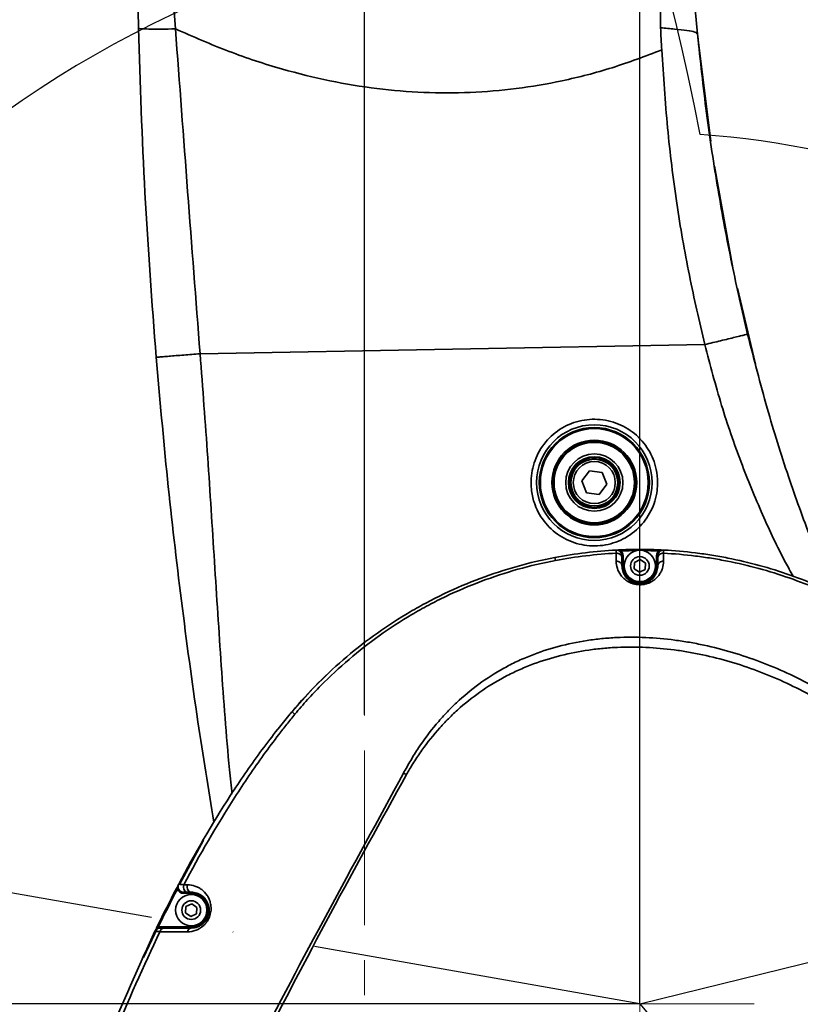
# Model space of a CAD drawing. Header units: millimetres. Extents: x -7686 to -856, y -458 to 6140.
# Tile 38 of 102: x -5955 to -5814, y 3598 to 3777. Entities that reach past the tile are written whole.
import ezdxf

# ---------------------------------------------------------------- set-up
doc = ezdxf.new("R2010")
doc.units = ezdxf.units.MM
doc.header["$LTSCALE"] = 5
doc.header["$PDSIZE"] = -1
doc.linetypes.add('ACAD_ISO10W100', pattern=[18, 12, -3, 0, -3])
doc.linetypes.add('CENTER', pattern=[10.16, 6.35, -1.27, 1.27, -1.27])
doc.dimstyles.new('本体 安装', dxfattribs={"dimtxt": 24, "dimasz": 12, "dimexe": 7, "dimexo": 0.625, "dimtad": 1, "dimtoh": 1, "dimtxsty": 'Standard', "dimcen": 2.5, "dimclrd": 1, "dimclre": 1, "dimclrt": 4, "dimadec": 0, "dimazin": 0, "dimtfac": 1, "dimtmove": 0, "dimatfit": 3, "dimfxl": 1, "dimarcsym": 0})

# ---------------------------------------------------------------- blocks, each defined once
blk = doc.blocks.new('*D70')
at = {"color": 1, "linetype": 'ByBlock', "lineweight": -2, "transparency": 16777216}
for p, q in [((-5843.33, 4028.26), (-6087.16, 4028.26)), ((-6080.16, 3610.26), (-6080.16, 4016.26)), ((-5843.33, 3598.26), (-6087.16, 3598.26))]:
    blk.add_line(p, q, dxfattribs=at)
at = {"color": 1, "linetype": 'ByBlock', "transparency": 16777216}
for points in [[(-6082.16, 4016.26), (-6078.16, 4016.26), (-6080.16, 4028.26)], [(-6082.16, 3610.26), (-6078.16, 3610.26), (-6080.16, 3598.26)]]:
    blk.add_solid(points, dxfattribs=at)
at = {"layer": 'Defpoints', "color": 0, "linetype": 'ByBlock', "transparency": 16777216}
for p in [(-6080.16, 4028.26), (-5842.71, 4028.26), (-5842.71, 3598.26)]:
    blk.add_point(p, dxfattribs=at)
at = {"color": 4, "linetype": 'ByBlock', "transparency": 16777216, "insert": (-6092.79, 3813.26), "char_height": 24, "attachment_point": 5, "rotation": 90}
blk.add_mtext('430', dxfattribs=at)
blk = doc.blocks.new('*D77')
at = {"color": 1, "linetype": 'ByBlock', "lineweight": -2, "transparency": 16777216}
for p, q in [((-5892.71, 3650.76), (-5892.71, 4163.39)), ((-5842.71, 3650.76), (-5842.71, 4163.39)), ((-5880.71, 4156.39), (-5854.71, 4156.39))]:
    blk.add_line(p, q, dxfattribs=at)
at = {"color": 1, "linetype": 'ByBlock', "transparency": 16777216}
for points in [[(-5880.71, 4158.39), (-5880.71, 4154.39), (-5892.71, 4156.39)], [(-5854.71, 4158.39), (-5854.71, 4154.39), (-5842.71, 4156.39)]]:
    blk.add_solid(points, dxfattribs=at)
at = {"layer": 'Defpoints', "color": 0, "linetype": 'ByBlock', "transparency": 16777216}
for p in [(-5842.71, 4156.39), (-5892.71, 3650.14), (-5842.71, 3650.14)]:
    blk.add_point(p, dxfattribs=at)
at = {"color": 4, "linetype": 'ByBlock', "transparency": 16777216, "insert": (-5867.71, 4169.01), "char_height": 24, "attachment_point": 5}
blk.add_mtext('50', dxfattribs=at)
blk = doc.blocks.new('*D78')
at = {"color": 1, "linetype": 'ByBlock', "lineweight": -2, "transparency": 16777216}
for p, q in [((-5843.33, 3598.26), (-6087.36, 3598.26)), ((-6080.36, 3586.26), (-6080.36, 3220.26)), ((-5831.34, 3208.26), (-6087.36, 3208.26))]:
    blk.add_line(p, q, dxfattribs=at)
at = {"color": 1, "linetype": 'ByBlock', "transparency": 16777216}
for points in [[(-6082.36, 3586.26), (-6078.36, 3586.26), (-6080.36, 3598.26)], [(-6082.36, 3220.26), (-6078.36, 3220.26), (-6080.36, 3208.26)]]:
    blk.add_solid(points, dxfattribs=at)
at = {"layer": 'Defpoints', "color": 0, "linetype": 'ByBlock', "transparency": 16777216}
for p in [(-5842.71, 3598.26), (-6080.36, 3208.26), (-5830.71, 3208.26)]:
    blk.add_point(p, dxfattribs=at)
at = {"color": 4, "linetype": 'ByBlock', "transparency": 16777216, "insert": (-6092.99, 3427.58), "char_height": 24, "attachment_point": 5, "rotation": 90}
blk.add_mtext('390', dxfattribs=at)
blk = doc.blocks.new('*D82')
at = {"color": 1, "linetype": 'ByBlock', "lineweight": -2, "transparency": 16777216}
blk.add_arc((-5842.71, 3598.26), 196.77, 313.4946, 86.5054, dxfattribs=at)
at = {"color": 1, "linetype": 'ByBlock', "transparency": 16777216}
for points in [[(-5830.78, 3792.67), (-5830.65, 3796.67), (-5842.71, 3795.03)], [(-5705.94, 3454.02), (-5708.6, 3457), (-5716.23, 3447.52)]]:
    blk.add_solid(points, dxfattribs=at)
at = {"layer": 'Defpoints', "color": 0, "linetype": 'ByBlock', "transparency": 16777216}
for p in [(-5842.71, 4028.26), (-5842.71, 3598.26), (-5842.71, 3598.26), (-5646.27, 3586.82), (-5566.31, 3268.86)]:
    blk.add_point(p, dxfattribs=at)
at = {"color": 4, "linetype": 'ByBlock', "transparency": 16777216, "insert": (-5655.42, 3691.91), "char_height": 24, "attachment_point": 5, "rotation": 296.5657}
blk.add_mtext('140°', dxfattribs=at)
blk = doc.blocks.new('*D83')
at = {"color": 1, "linetype": 'ByBlock', "lineweight": -2, "transparency": 16777216}
blk.add_arc((-5842.71, 3598.26), 198.73, 93.4603, 166.5397, dxfattribs=at)
at = {"color": 1, "linetype": 'ByBlock', "transparency": 16777216}
for points in [[(-5854.76, 3798.62), (-5854.64, 3794.62), (-5842.71, 3796.98)], [(-6034.02, 3644.11), (-6037.93, 3644.92), (-6038.42, 3632.77)]]:
    blk.add_solid(points, dxfattribs=at)
at = {"layer": 'Defpoints', "color": 0, "linetype": 'ByBlock', "transparency": 16777216}
for p in [(-5842.71, 4028.26), (-5931.9, 3775.85), (-6266.18, 3672.93), (-5842.71, 3598.26), (-5842.71, 3598.26)]:
    blk.add_point(p, dxfattribs=at)
at = {"color": 4, "linetype": 'ByBlock', "transparency": 16777216, "insert": (-5978.56, 3760.16), "char_height": 24, "attachment_point": 5, "rotation": 40}
blk.add_mtext('80°', dxfattribs=at)
blk = doc.blocks.new('*D84')
at = {"color": 1, "linetype": 'ByBlock', "lineweight": -2, "transparency": 16777216}
blk.add_arc((-5808.18, 4073.26), 236.57, 287.9067, 357.0933, dxfattribs=at)
at = {"color": 1, "linetype": 'ByBlock', "transparency": 16777216}
for points in [[(-5573.92, 4061.31), (-5569.92, 4061.21), (-5571.61, 4073.26)], [(-5734.88, 3846.23), (-5736.01, 3850.07), (-5746.95, 3844.75)]]:
    blk.add_solid(points, dxfattribs=at)
at = {"layer": 'Defpoints', "color": 0, "linetype": 'ByBlock', "transparency": 16777216}
for p in [(-5842.71, 4073.26), (-5402.71, 4073.26), (-5799.24, 4039.9), (-5656.12, 3892.04), (-5685.36, 3614.9)]:
    blk.add_point(p, dxfattribs=at)
at = {"color": 4, "linetype": 'ByBlock', "transparency": 16777216, "insert": (-5630.52, 3936.93), "char_height": 24, "attachment_point": 5, "rotation": 52.5}
blk.add_mtext('75°', dxfattribs=at)
blk = doc.blocks.new('*D89')
at = {"color": 1, "linetype": 'ByBlock', "lineweight": -2, "transparency": 16777216}
for p, q in [((-4937.38, 3821.28), (-4984.08, 3809.78)), ((-4812.76, 3821.28), (-4937.38, 3821.28)), ((-5842.71, 3598.26), (-4995.74, 3806.91))]:
    blk.add_line(p, q, dxfattribs=at)
at = {"color": 1, "linetype": 'ByBlock', "transparency": 16777216}
blk.add_solid([(-4984.56, 3811.72), (-4983.61, 3807.84), (-4995.74, 3806.91)], dxfattribs=at)
at = {"layer": 'Defpoints', "color": 0, "linetype": 'ByBlock', "transparency": 16777216}
for p in [(-4995.74, 3806.91), (-5842.71, 3598.26)]:
    blk.add_point(p, dxfattribs=at)
at = {"color": 4, "linetype": 'ByBlock', "transparency": 16777216, "insert": (-4874.76, 3835.91), "char_height": 24, "attachment_point": 5}
blk.add_mtext('R872,3', dxfattribs=at)

msp = doc.modelspace()

# ---------------------------------------------------------------- linework, layer by layer
at = {"color": 2, "linetype": 'ACAD_ISO10W100'}
for q in [(-5842.71, 4028.258), (-6266.177, 3672.927), (-5566.311, 3268.859)]:
    msp.add_line((-5842.71, 3598.258), q, dxfattribs=at)
at = {"linetype": 'Continuous', "lineweight": 35}
for p, q in [((-5933.805, 3775.409), (-5933.882, 3778.633)), ((-5927.317, 3778.437), (-5927.083, 3775.285)), ((-5832.182, 3773.713), (-5829.829, 3754.914)), ((-5829.979, 3755.914), (-5831.775, 3770.274)), ((-5829.141, 3750.348), (-5825.827, 3731.896)), ((-5825.978, 3732.572), (-5829.004, 3749.437)), ((-5821.691, 3714.408), (-5825, 3728.2)), ((-5823.246, 3720.357), (-5822.639, 3717.985)), ((-5830.906, 3717.96), (-5922.614, 3716.308)), ((-5851.871, 3695.031), (-5853.279, 3693.2)), ((-5849.582, 3694.727), (-5851.871, 3695.031)), ((-5848.7, 3692.593), (-5849.582, 3694.727)), ((-5853.279, 3693.2), (-5852.397, 3691.066)), ((-5850.108, 3690.762), (-5848.7, 3692.593)), ((-5852.397, 3691.066), (-5850.108, 3690.762)), ((-5847.315, 3680.629), (-5847.012, 3680.646)), ((-5846.112, 3680.688), (-5846.103, 3680.488)), ((-5839.307, 3680.688), (-5839.316, 3680.488)), ((-5839.307, 3680.688), (-5839.062, 3680.677)), ((-5838.407, 3680.646), (-5837.557, 3680.597)), ((-5845.76, 3679.647), (-5845.96, 3679.647)), ((-5845.76, 3677.758), (-5845.76, 3679.647)), ((-5843.748, 3677.252), (-5843.667, 3678.404)), ((-5843.667, 3678.404), (-5842.629, 3678.91)), ((-5842.629, 3678.91), (-5841.671, 3678.264)), ((-5841.671, 3678.264), (-5841.753, 3677.112)), ((-5839.66, 3679.647), (-5839.46, 3679.647)), ((-5839.66, 3679.647), (-5839.66, 3677.758)), ((-5845.76, 3677.758), (-5845.96, 3677.758)), ((-5842.791, 3676.606), (-5843.748, 3677.252)), ((-5841.753, 3677.112), (-5842.791, 3676.606)), ((-5839.66, 3677.758), (-5839.46, 3677.758)), ((-5926.349, 3619.9), (-5921.98, 3627.98)), ((-5926.902, 3619.172), (-5926.725, 3619.08)), ((-5926.778, 3619.107), (-5926.589, 3619.457)), ((-5925.604, 3618.308), (-5925.604, 3618.508)), ((-5925.604, 3618.308), (-5924.21, 3618.308)), ((-5924.21, 3618.308), (-5924.21, 3618.508)), ((-5925.248, 3614.752), (-5925.167, 3615.904)), ((-5925.167, 3615.904), (-5924.129, 3616.41)), ((-5924.129, 3616.41), (-5923.171, 3615.764)), ((-5923.171, 3615.764), (-5923.253, 3614.612)), ((-5924.291, 3614.106), (-5925.248, 3614.752)), ((-5923.253, 3614.612), (-5924.291, 3614.106)), ((-5932.9, 3606.673), (-5930.361, 3612.017)), ((-5930.394, 3612.252), (-5930.214, 3612.164)), ((-5929.892, 3612.208), (-5929.892, 3612.008)), ((-5924.21, 3612.208), (-5929.892, 3612.208)), ((-5924.21, 3612.208), (-5924.21, 3612.008))]:
    msp.add_line(p, q, dxfattribs=at)
at = {"color": 2, "linetype": 'ACAD_ISO10W100', "lineweight": 20}
for p, q in [((-5842.71, 3547.844), (-5842.71, 3712.137)), ((-5881.952, 3598.258), (-5745.682, 3598.258))]:
    msp.add_line(p, q, dxfattribs=at)
at = {"color": 2, "linetype": 'CENTER', "lineweight": 20}
msp.add_line((-5892.71, 3510.925), (-5892.71, 3697.003), dxfattribs=at)
at = {"linetype": 'Continuous', "lineweight": 35, "flags": 128}
for points in [[(-5833.469, 3838.415), (-5833.533, 3837.458), (-5833.66, 3835.721), (-5833.944, 3832.086), (-5834.262, 3827.695), (-5834.582, 3821.651), (-5834.721, 3814.871), (-5834.646, 3809.679), (-5834.428, 3804.215), (-5834.096, 3798.279), (-5833.691, 3792.11), (-5833.039, 3783.368), (-5832.661, 3778.86), (-5832.243, 3774.342), (-5832.243, 3774.342), (-5832.243, 3774.342)], [(-5832.243, 3774.342), (-5832.243, 3774.342)], [(-5905.908, 3651.288), (-5902.132, 3655.487), (-5899.361, 3658.232)], [(-5925.568, 3619.864), (-5925.611, 3619.63), (-5925.611, 3619.388), (-5925.568, 3619.154), (-5925.485, 3618.94), (-5925.366, 3618.76), (-5925.218, 3618.623), (-5925.05, 3618.537), (-5924.872, 3618.508)], [(-5924.901, 3619.862), (-5924.944, 3619.628), (-5924.944, 3619.387), (-5924.901, 3619.153), (-5924.818, 3618.94), (-5924.7, 3618.759), (-5924.553, 3618.623), (-5924.386, 3618.537), (-5924.21, 3618.508)]]:
    msp.add_lwpolyline(points, dxfattribs=at)
at = {"linetype": 'Continuous', "lineweight": 35}
for centre, radius in [((-5850.989, 3692.897), 10.5), ((-5850.989, 3692.897), 10), ((-5850.989, 3692.897), 9.8), ((-5850.989, 3692.897), 7.7), ((-5850.989, 3692.897), 7.5), ((-5850.989, 3692.897), 7.3), ((-5850.989, 3692.897), 5.2), ((-5850.989, 3692.897), 4.7), ((-5850.989, 3692.897), 4.5), ((-5850.989, 3692.897), 4.25), ((-5850.989, 3692.897), 3.82), ((-5842.71, 3677.758), 2.85), ((-5842.71, 3677.758), 1.699), ((-5924.21, 3615.258), 2.85), ((-5924.21, 3615.258), 1.699)]:
    msp.add_circle(centre, radius, dxfattribs=at)
at = {"color": 4, "linetype": 'ByBlock'}
for centre, radius, start, end in [((-5842.71, 3598.258), 872.295, 310, 170), ((-6266.177, 3672.927), 442.295, 10.83949, 54.16051), ((-5842.71, 3598.258), 158.224, 319.59613, 86.03661)]:
    msp.add_arc(centre, radius, start, end, dxfattribs=at)
at = {"linetype": 'Continuous', "lineweight": 35}
for centre, radius, start, end in [((-5846.96, 3679.647), 1, 0, 92.98917), ((-5846.9, 3679.139), 0.944, 4.96172, 96.31931), ((-5842.71, 3598.258), 82.5, 87.63656, 92.36344), ((-5842.71, 3598.258), 82.3, 90.37649, 92.36344), ((-5846.96, 3679.647), 1.2, 0, 44.48586), ((-5842.71, 3598.258), 82.3, 87.63656, 89.62351), ((-5838.46, 3679.647), 1.2, 135.51414, 180), ((-5838.46, 3679.647), 1, 87.01083, 180), ((-5838.519, 3679.136), 0.944, 83.63874, 174.99897), ((-5950.176, 3661.292), 93.794, 10.72908, 11.07173), ((-5846.899, 3677.675), 0.943, 5.06667, 96.3758), ((-5838.52, 3677.674), 0.943, 83.50375, 174.87081), ((-5842.71, 3677.758), 3.05, 180, 0), ((-5925.613, 3619.508), 1, 152.13365, 269.98999), ((-5924.21, 3615.258), 3.05, 270, 90), ((-5929.898, 3611.008), 1, 90.00245, 154.29859), ((-5929.097, 3611.208), 0.805, 95.87996, 170.75136), ((-5924.108, 3611.234), 0.781, 97.47787, 172.98736)]:
    msp.add_arc(centre, radius, start, end, dxfattribs=at)
for points, knots in [([(-5838.948, 3775.499), (-5838.96, 3777.921), (-5838.984, 3782.763), (-5838.219, 3790.185), (-5837.446, 3797.694), (-5836.693, 3805.217), (-5835.967, 3812.587), (-5835.284, 3819.642), (-5834.683, 3825.795), (-5834.173, 3830.842), (-5833.751, 3835.053), (-5833.578, 3837.159), (-5833.489, 3838.249)], [0, 0, 0, 0, 0.0947371, 0.1895001, 0.2935019, 0.397767, 0.5017462, 0.6118628, 0.7219251, 0.8124525, 0.9029672, 1, 1, 1, 1]), ([(-5927.083, 3775.285), (-5927.967, 3775.271), (-5929.793, 3775.243), (-5932.016, 3775.258), (-5933.525, 3775.312), (-5933.714, 3775.377), (-5933.805, 3775.409)], [0, 0, 0, 0, 0.2420738, 0.5, 0.7579262, 1, 1, 1, 1]), ([(-5930.587, 3715.649), (-5931.336, 3725.594), (-5932.836, 3745.498), (-5933.482, 3765.434), (-5933.805, 3775.409)], [0, 0, 0, 0, 0.4996536, 1, 1, 1, 1]), ([(-5927.083, 3775.285), (-5923.855, 3773.87), (-5917.524, 3771.095), (-5908.116, 3768.006), (-5899.129, 3765.773), (-5890.539, 3764.347), (-5882.008, 3763.632), (-5873.535, 3763.632), (-5865.123, 3764.34), (-5856.491, 3765.821), (-5847.621, 3768.1), (-5841.721, 3770.337), (-5838.737, 3771.468)], [0, 0, 0, 0, 0.1164886, 0.2284952, 0.3258585, 0.4208684, 0.5141932, 0.6065351, 0.6986167, 0.7911638, 0.8944135, 1, 1, 1, 1]), ([(-5927.083, 3775.285), (-5926.347, 3765.441), (-5924.877, 3745.786), (-5923.368, 3726.123), (-5922.614, 3716.308)], [0, 0, 0, 0, 0.5008222, 1, 1, 1, 1]), ([(-5838.948, 3775.499), (-5838.074, 3775.415), (-5836.268, 3775.24), (-5834.066, 3775.017), (-5832.556, 3774.75), (-5832.346, 3774.475), (-5832.243, 3774.342)], [0, 0, 0, 0, 0.2409998, 0.4979737, 0.7560589, 1, 1, 1, 1]), ([(-5838.737, 3771.468), (-5838.773, 3772.146), (-5838.845, 3773.489), (-5838.914, 3774.833), (-5838.948, 3775.499)], [0, 0, 0, 0, 0.5040498, 1, 1, 1, 1]), ([(-5832.243, 3774.342), (-5831.729, 3769.549), (-5830.712, 3760.084), (-5828.585, 3746.176), (-5826.127, 3732.784), (-5824.117, 3724.101), (-5823.132, 3719.848)], [0, 0, 0, 0, 0.2616635, 0.5166486, 0.7632824, 1, 1, 1, 1]), ([(-5830.906, 3717.96), (-5831.879, 3722.144), (-5833.86, 3730.657), (-5836.131, 3743.797), (-5837.823, 3757.456), (-5838.429, 3766.752), (-5838.737, 3771.468)], [0, 0, 0, 0, 0.2378744, 0.4839196, 0.7381245, 1, 1, 1, 1]), ([(-5830.906, 3717.96), (-5829.928, 3718.197), (-5828.423, 3718.563), (-5826.614, 3719.002), (-5825.368, 3719.305), (-5824.365, 3719.549), (-5823.395, 3719.784), (-5823.236, 3719.823), (-5823.132, 3719.848)], [0, 0, 0, 0, 0.2394568, 0.3683607, 0.5, 0.6316393, 0.7605432, 1, 1, 1, 1]), ([(-5823.132, 3719.848), (-5821.987, 3715.355), (-5819.77, 3706.657), (-5815.888, 3694.277), (-5811.886, 3683.052), (-5808.884, 3676.106), (-5807.465, 3672.823)], [0, 0, 0, 0, 0.2795352, 0.5412211, 0.7831927, 1, 1, 1, 1]), ([(-5814.865, 3675.895), (-5815.33, 3676.73), (-5817.357, 3680.369), (-5820.565, 3687.263), (-5824.487, 3696.758), (-5828.047, 3707.054), (-5829.937, 3714.265), (-5830.906, 3717.96)], [0, 0, 0, 0, 0.06349611, 0.27678376, 0.50472823, 0.74620201, 1, 1, 1, 1]), ([(-5922.614, 3716.308), (-5923.617, 3716.225), (-5925.16, 3716.097), (-5927.016, 3715.944), (-5928.293, 3715.839), (-5929.322, 3715.754), (-5930.317, 3715.672), (-5930.48, 3715.658), (-5930.587, 3715.649)], [0, 0, 0, 0, 0.2394568, 0.3683607, 0.5, 0.6316393, 0.7605432, 1, 1, 1, 1]), ([(-5920.12, 3631.221), (-5921.104, 3637.296), (-5923.272, 3650.67), (-5926.055, 3671.428), (-5928.623, 3693.491), (-5929.932, 3708.263), (-5930.587, 3715.649)], [0, 0, 0, 0, 0.2170953, 0.4779483, 0.7389518, 1, 1, 1, 1]), ([(-5922.614, 3716.308), (-5922.132, 3710.018), (-5921.167, 3697.434), (-5920.016, 3678.533), (-5918.762, 3659.631), (-5917.778, 3645.545), (-5916.965, 3637.785), (-5916.81, 3636.308)], [0, 0, 0, 0, 0.23592738, 0.47201056, 0.70820045, 0.94444861, 1, 1, 1, 1]), ([(-5839.489, 3692.897), (-5839.508, 3692.411), (-5839.577, 3690.637), (-5840.518, 3687.648), (-5842.835, 3684.477), (-5846.084, 3682.252), (-5849.883, 3681.229), (-5853.808, 3681.52), (-5857.415, 3683.095), (-5860.297, 3685.773), (-5861.901, 3688.826), (-5862.612, 3692.151), (-5862.396, 3695.594), (-5860.86, 3699.216), (-5858.212, 3702.127), (-5854.749, 3703.997), (-5850.863, 3704.616), (-5846.992, 3703.914), (-5843.566, 3701.969), (-5840.997, 3699.003), (-5839.671, 3695.799), (-5839.54, 3693.703), (-5839.489, 3692.897)], [0, 0, 0, 0, 0.0202619, 0.073941, 0.1276201, 0.1812991, 0.2349782, 0.2886573, 0.3423364, 0.3960155, 0.4496945, 0.4832914, 0.5369705, 0.5906496, 0.6443286, 0.6980077, 0.7516868, 0.8053659, 0.859045, 0.912724, 0.9664031, 1, 1, 1, 1]), ([(-5846.112, 3680.688), (-5846.281, 3680.681), (-5846.443, 3680.674), (-5846.739, 3680.66), (-5846.875, 3680.653), (-5847.012, 3680.646)], [0, 0, 0, 0, 0.5, 0.5, 1, 1, 1, 1]), ([(-5846.103, 3680.488), (-5846.18, 3680.511), (-5846.255, 3680.534), (-5846.406, 3680.576), (-5846.481, 3680.594), (-5846.706, 3680.639), (-5846.859, 3680.654), (-5847.012, 3680.646)], [0, 0, 0, 0, 0.25, 0.25, 0.5, 0.5, 1, 1, 1, 1]), ([(-5847.012, 3680.646), (-5847.012, 3680.646), (-5847.011, 3680.634), (-5847.011, 3680.585), (-5847.01, 3680.548), (-5847.008, 3680.404), (-5847.007, 3680.264), (-5847.004, 3680.078)], [0, 0, 0, 0, 0.25, 0.25, 0.5, 0.5, 1, 1, 1, 1]), ([(-5847.004, 3680.078), (-5847.004, 3679.735), (-5847.004, 3679.391), (-5847.004, 3679.046), (-5847.004, 3678.902), (-5847.004, 3678.757), (-5847.004, 3678.612)], [0, 0, 0, 0, 0.002000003, 0.002000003, 0.002000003, 0.0028382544, 0.0028382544, 0.0028382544, 0.0028382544]), ([(-5839.316, 3680.488), (-5839.239, 3680.511), (-5839.164, 3680.534), (-5839.013, 3680.576), (-5838.938, 3680.594), (-5838.713, 3680.639), (-5838.56, 3680.654), (-5838.407, 3680.646)], [0, 0, 0, 0, 0.25, 0.25, 0.5, 0.5, 1, 1, 1, 1]), ([(-5839.307, 3680.688), (-5839.138, 3680.681), (-5838.976, 3680.674), (-5838.68, 3680.66), (-5838.544, 3680.653), (-5838.407, 3680.646)], [0, 0, 0, 0, 0.5, 0.5, 1, 1, 1, 1]), ([(-5838.415, 3680.074), (-5838.413, 3680.167), (-5838.412, 3680.25), (-5838.411, 3680.393), (-5838.41, 3680.453), (-5838.408, 3680.597), (-5838.407, 3680.646), (-5838.407, 3680.646)], [0, 0, 0, 0, 0.25, 0.25, 0.5, 0.5, 1, 1, 1, 1]), ([(-5838.413, 3678.611), (-5838.414, 3678.958), (-5838.414, 3679.304), (-5838.414, 3679.649), (-5838.414, 3679.791), (-5838.414, 3679.932), (-5838.415, 3680.074)], [0, 0, 0, 0, 0.0020000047, 0.0020000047, 0.0020000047, 0.0028233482, 0.0028233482, 0.0028233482, 0.0028233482]), ([(-5838.415, 3680.074), (-5836.482, 3679.972), (-5834.549, 3679.802), (-5831.649, 3679.442), (-5830.682, 3679.305), (-5828.749, 3678.995), (-5827.78, 3678.822), (-5822.972, 3677.875), (-5819.222, 3676.853), (-5811.904, 3674.299), (-5808.337, 3672.766), (-5803.129, 3670.075), (-5801.411, 3669.108), (-5798.075, 3667.071), (-5796.45, 3665.998), (-5791.708, 3662.618), (-5788.718, 3660.153), (-5784.494, 3656.134), (-5783.13, 3654.741), (-5781.151, 3652.569), (-5780.501, 3651.829), (-5779.234, 3650.334), (-5778.616, 3649.578), (-5775.599, 3645.748), (-5773.424, 3642.538), (-5769.544, 3635.829), (-5767.839, 3632.33), (-5766.38, 3628.68)], [0, 0, 0, 0, 0.0625, 0.0625, 0.09375, 0.09375, 0.125, 0.125, 0.25, 0.25, 0.375, 0.375, 0.4375, 0.4375, 0.5, 0.5, 0.625, 0.625, 0.6875, 0.6875, 0.71875, 0.71875, 0.75, 0.75, 0.875, 0.875, 1, 1, 1, 1]), ([(-5766.071, 3628.801), (-5767.535, 3632.474), (-5769.244, 3635.997), (-5773.131, 3642.758), (-5775.309, 3645.995), (-5778.331, 3649.859), (-5778.951, 3650.622), (-5780.22, 3652.131), (-5780.871, 3652.877), (-5782.855, 3655.069), (-5784.222, 3656.476), (-5788.457, 3660.533), (-5791.456, 3663.023), (-5796.217, 3666.438), (-5797.847, 3667.522), (-5801.199, 3669.581), (-5802.925, 3670.558), (-5808.158, 3673.277), (-5811.743, 3674.825), (-5819.1, 3677.404), (-5822.872, 3678.435), (-5827.71, 3679.389), (-5828.684, 3679.563), (-5830.629, 3679.875), (-5831.602, 3680.013), (-5834.519, 3680.374), (-5836.463, 3680.544), (-5838.407, 3680.646)], [0, 0, 0, 0, 0.125, 0.125, 0.25, 0.25, 0.28125, 0.28125, 0.3125, 0.3125, 0.375, 0.375, 0.5, 0.5, 0.5625, 0.5625, 0.625, 0.625, 0.75, 0.75, 0.875, 0.875, 0.90625, 0.90625, 0.9375, 0.9375, 1, 1, 1, 1]), ([(-5858.128, 3679.304), (-5862.798, 3678.416), (-5867.323, 3677.14), (-5873.904, 3674.669), (-5876.063, 3673.752), (-5879.248, 3672.235), (-5880.301, 3671.705), (-5882.389, 3670.599), (-5883.426, 3670.02), (-5888.547, 3667.017), (-5892.378, 3664.298), (-5899.531, 3658.254), (-5902.853, 3654.93), (-5905.908, 3651.288)], [0, 0, 0, 0, 0.25, 0.25, 0.375, 0.375, 0.4375, 0.4375, 0.5, 0.5, 0.75, 0.75, 1, 1, 1, 1]), ([(-5905.396, 3650.814), (-5904.642, 3651.722), (-5903.87, 3652.612), (-5902.293, 3654.353), (-5901.489, 3655.204), (-5899.026, 3657.698), (-5897.32, 3659.284), (-5892.009, 3663.813), (-5888.213, 3666.527), (-5883.134, 3669.523), (-5882.106, 3670.099), (-5880.035, 3671.202), (-5878.99, 3671.729), (-5875.829, 3673.24), (-5873.686, 3674.152), (-5867.154, 3676.608), (-5862.66, 3677.874), (-5858.022, 3678.754)], [0, 0, 0, 0, 0.0625, 0.0625, 0.125, 0.125, 0.25, 0.25, 0.5, 0.5, 0.5625, 0.5625, 0.625, 0.625, 0.75, 0.75, 1, 1, 1, 1]), ([(-5847.004, 3678.612), (-5847.004, 3678.176), (-5846.937, 3677.74), (-5846.662, 3676.889), (-5846.456, 3676.471), (-5845.998, 3675.863), (-5845.821, 3675.665), (-5845.511, 3675.382), (-5845.4, 3675.29), (-5845.16, 3675.112), (-5845.029, 3675.025), (-5844.749, 3674.861), (-5844.599, 3674.784), (-5844.278, 3674.643), (-5844.104, 3674.579), (-5843.733, 3674.47), (-5843.539, 3674.427), (-5843.128, 3674.367), (-5842.92, 3674.351), (-5842.603, 3674.351), (-5842.496, 3674.354), (-5842.287, 3674.37), (-5842.184, 3674.381), (-5841.882, 3674.425), (-5841.688, 3674.467), (-5841.318, 3674.574), (-5841.147, 3674.637), (-5840.824, 3674.777), (-5840.673, 3674.854), (-5840.255, 3675.097), (-5840.018, 3675.275), (-5839.601, 3675.654), (-5839.423, 3675.852), (-5839.117, 3676.258), (-5838.987, 3676.467), (-5838.772, 3676.887), (-5838.685, 3677.099), (-5838.479, 3677.739), (-5838.413, 3678.172), (-5838.413, 3678.611)], [0, 0, 0, 0, 0.125, 0.125, 0.25, 0.25, 0.3125, 0.3125, 0.34375, 0.34375, 0.375, 0.375, 0.40625, 0.40625, 0.4375, 0.4375, 0.46875, 0.46875, 0.5, 0.5, 0.515625, 0.515625, 0.53125, 0.53125, 0.5625, 0.5625, 0.59375, 0.59375, 0.625, 0.625, 0.6875, 0.6875, 0.75, 0.75, 0.8125, 0.8125, 0.875, 0.875, 1, 1, 1, 1]), ([(-5845.96, 3679.221), (-5845.96, 3679.36), (-5845.96, 3679.466), (-5845.96, 3679.61), (-5845.96, 3679.647), (-5845.96, 3679.647)], [0, 0, 0, 0, 0.5, 0.5, 1, 1, 1, 1]), ([(-5839.46, 3679.647), (-5839.46, 3679.647), (-5839.46, 3679.611), (-5839.46, 3679.466), (-5839.46, 3679.358), (-5839.46, 3679.218)], [0, 0, 0, 0, 0.5, 0.5, 1, 1, 1, 1]), ([(-5839.46, 3677.758), (-5839.46, 3677.441), (-5839.505, 3677.126), (-5839.647, 3676.658), (-5839.707, 3676.503), (-5839.855, 3676.194), (-5839.944, 3676.04), (-5840.157, 3675.738), (-5840.28, 3675.589), (-5840.575, 3675.299), (-5840.744, 3675.158), (-5841.151, 3674.896), (-5841.391, 3674.771), (-5841.832, 3674.625), (-5841.995, 3674.583), (-5842.343, 3674.524), (-5842.535, 3674.507), (-5842.816, 3674.508), (-5842.909, 3674.513), (-5843.094, 3674.529), (-5843.186, 3674.542), (-5843.448, 3674.588), (-5843.608, 3674.631), (-5843.903, 3674.731), (-5844.035, 3674.787), (-5844.277, 3674.908), (-5844.388, 3674.972), (-5844.693, 3675.172), (-5844.859, 3675.312), (-5845.149, 3675.601), (-5845.272, 3675.751), (-5845.586, 3676.202), (-5845.727, 3676.508), (-5845.914, 3677.128), (-5845.96, 3677.443), (-5845.96, 3677.758)], [0, 0, 0, 0, 0.125, 0.125, 0.1875, 0.1875, 0.25, 0.25, 0.3125, 0.3125, 0.375, 0.375, 0.4375, 0.4375, 0.46875, 0.46875, 0.5, 0.5, 0.515625, 0.515625, 0.53125, 0.53125, 0.5625, 0.5625, 0.59375, 0.59375, 0.625, 0.625, 0.6875, 0.6875, 0.75, 0.75, 0.875, 0.875, 1, 1, 1, 1]), ([(-5784.165, 3584.574), (-5783.297, 3586.146), (-5782.501, 3587.762), (-5781.091, 3591.041), (-5780.475, 3592.708), (-5779.435, 3596.1), (-5779.01, 3597.825), (-5778.529, 3600.461), (-5778.394, 3601.35), (-5778.181, 3603.132), (-5778.102, 3604.021), (-5777.848, 3608.462), (-5778.086, 3611.993), (-5778.927, 3616.382), (-5779.124, 3617.261), (-5779.566, 3618.999), (-5779.812, 3619.858), (-5780.62, 3622.406), (-5781.254, 3624.067), (-5782.695, 3627.319), (-5783.503, 3628.911), (-5784.839, 3631.248), (-5785.303, 3632.015), (-5786.262, 3633.52), (-5786.758, 3634.259), (-5789.313, 3637.888), (-5791.6, 3640.588), (-5795.347, 3644.373), (-5796.65, 3645.589), (-5799.358, 3647.936), (-5800.75, 3649.054), (-5805.036, 3652.252), (-5808.037, 3654.177), (-5814.321, 3657.616), (-5817.549, 3659.103), (-5824.181, 3661.607), (-5827.585, 3662.626), (-5831.962, 3663.568), (-5832.841, 3663.74), (-5834.599, 3664.045), (-5835.479, 3664.18), (-5838.121, 3664.528), (-5839.885, 3664.685), (-5843.422, 3664.843), (-5845.194, 3664.843), (-5847.858, 3664.713), (-5848.747, 3664.648), (-5850.527, 3664.471), (-5851.421, 3664.36), (-5855.849, 3663.686), (-5859.279, 3662.782), (-5863.409, 3661.139), (-5864.228, 3660.785), (-5865.847, 3660.022), (-5866.652, 3659.611), (-5869.008, 3658.313), (-5870.507, 3657.358), (-5873.367, 3655.271), (-5874.728, 3654.14), (-5876.668, 3652.315), (-5877.297, 3651.686), (-5878.524, 3650.384), (-5879.122, 3649.71), (-5880.851, 3647.645), (-5881.918, 3646.21), (-5883.404, 3643.979), (-5883.881, 3643.223), (-5884.799, 3641.685), (-5885.241, 3640.904), (-5885.665, 3640.113)], [0, 0, 0, 0, 0.03125, 0.03125, 0.0625, 0.0625, 0.09375, 0.09375, 0.109375, 0.109375, 0.125, 0.125, 0.1875, 0.1875, 0.203125, 0.203125, 0.21875, 0.21875, 0.25, 0.25, 0.28125, 0.28125, 0.296875, 0.296875, 0.3125, 0.3125, 0.375, 0.375, 0.40625, 0.40625, 0.4375, 0.4375, 0.5, 0.5, 0.5625, 0.5625, 0.625, 0.625, 0.640625, 0.640625, 0.65625, 0.65625, 0.6875, 0.6875, 0.71875, 0.71875, 0.734375, 0.734375, 0.75, 0.75, 0.8125, 0.8125, 0.828125, 0.828125, 0.84375, 0.84375, 0.875, 0.875, 0.90625, 0.90625, 0.921875, 0.921875, 0.9375, 0.9375, 0.96875, 0.96875, 0.984375, 0.984375, 1, 1, 1, 1]), ([(-5885.109, 3639.877), (-5885.002, 3640.066), (-5884.893, 3640.258), (-5884.674, 3640.636), (-5884.564, 3640.824), (-5884.228, 3641.386), (-5884, 3641.757), (-5883.302, 3642.86), (-5882.818, 3643.582), (-5881.308, 3645.705), (-5880.224, 3647.064), (-5878.474, 3649.011), (-5877.869, 3649.645), (-5876.632, 3650.868), (-5875.997, 3651.458), (-5874.048, 3653.165), (-5872.687, 3654.219), (-5869.84, 3656.158), (-5868.354, 3657.044), (-5866.03, 3658.243), (-5865.238, 3658.621), (-5863.645, 3659.325), (-5862.841, 3659.652), (-5858.788, 3661.168), (-5855.435, 3662.001), (-5851.121, 3662.617), (-5850.251, 3662.719), (-5848.518, 3662.879), (-5847.653, 3662.937), (-5845.06, 3663.052), (-5843.335, 3663.048), (-5839.891, 3662.89), (-5838.173, 3662.737), (-5835.601, 3662.401), (-5834.744, 3662.271), (-5833.032, 3661.976), (-5832.176, 3661.811), (-5827.915, 3660.903), (-5824.601, 3659.921), (-5818.143, 3657.499), (-5814.998, 3656.058), (-5808.879, 3652.716), (-5805.959, 3650.844), (-5801.79, 3647.73), (-5800.435, 3646.641), (-5797.801, 3644.356), (-5796.534, 3643.171), (-5792.888, 3639.487), (-5790.661, 3636.86), (-5787.666, 3632.628), (-5786.725, 3631.167), (-5784.976, 3628.144), (-5784.18, 3626.6), (-5782.75, 3623.447), (-5782.117, 3621.836), (-5781.3, 3619.366), (-5781.049, 3618.534), (-5780.595, 3616.851), (-5780.392, 3615.999), (-5779.505, 3611.744), (-5779.205, 3608.313), (-5779.363, 3603.989), (-5779.422, 3603.123), (-5779.593, 3601.386), (-5779.707, 3600.519), (-5780.122, 3597.948), (-5780.501, 3596.263), (-5781.451, 3592.948), (-5782.021, 3591.317), (-5783.344, 3588.107), (-5784.099, 3586.525), (-5784.931, 3584.986)], [0, 0, 0, 0, 0.0039063, 0.0039063, 0.0078125, 0.0078125, 0.015625, 0.015625, 0.03125, 0.03125, 0.0625, 0.0625, 0.078125, 0.078125, 0.09375, 0.09375, 0.125, 0.125, 0.15625, 0.15625, 0.171875, 0.171875, 0.1875, 0.1875, 0.25, 0.25, 0.265625, 0.265625, 0.28125, 0.28125, 0.3125, 0.3125, 0.34375, 0.34375, 0.359375, 0.359375, 0.375, 0.375, 0.4375, 0.4375, 0.5, 0.5, 0.5625, 0.5625, 0.59375, 0.59375, 0.625, 0.625, 0.6875, 0.6875, 0.71875, 0.71875, 0.75, 0.75, 0.78125, 0.78125, 0.796875, 0.796875, 0.8125, 0.8125, 0.875, 0.875, 0.890625, 0.890625, 0.90625, 0.90625, 0.9375, 0.9375, 0.96875, 0.96875, 1, 1, 1, 1]), ([(-5905.908, 3651.288), (-5907.931, 3648.877), (-5909.865, 3646.399), (-5912.653, 3642.595), (-5913.564, 3641.311), (-5915.346, 3638.724), (-5916.217, 3637.42), (-5920.478, 3630.859), (-5923.595, 3625.469), (-5926.497, 3619.975)], [0, 0, 0, 0, 0.25, 0.25, 0.375, 0.375, 0.5, 0.5, 1, 1, 1, 1]), ([(-5905.908, 3651.288), (-5906.074, 3651.089), (-5906.407, 3650.691), (-5906.897, 3650.088), (-5907.381, 3649.482), (-5907.86, 3648.872), (-5908.174, 3648.463), (-5908.331, 3648.258)], [0, 0, 0, 0, 0.20064, 0.4009452, 0.6009314, 0.8006123, 1, 1, 1, 1]), ([(-5905.397, 3650.814), (-5905.566, 3650.963), (-5905.696, 3651.08), (-5905.87, 3651.24), (-5905.912, 3651.284), (-5905.908, 3651.288)], [0, 0, 0, 0, 0.5, 0.5, 1, 1, 1, 1]), ([(-5925.568, 3619.864), (-5922.697, 3625.276), (-5919.625, 3630.592), (-5915.448, 3637.074), (-5914.596, 3638.362), (-5912.854, 3640.921), (-5911.964, 3642.191), (-5910.151, 3644.702), (-5909.227, 3645.945), (-5907.812, 3647.787), (-5907.098, 3648.703), (-5906.373, 3649.611), (-5905.886, 3650.214), (-5905.641, 3650.516), (-5905.397, 3650.814)], [0, 0, 0, 0, 0.5, 0.5, 0.625, 0.625, 0.75, 0.75, 0.875, 0.875, 0.9375, 0.96875, 0.96875, 1, 1, 1, 1]), ([(-5885.665, 3640.113), (-5890.246, 3631.681), (-5894.86, 3623.267), (-5903.975, 3606.378), (-5908.477, 3597.906), (-5917.205, 3580.835), (-5921.434, 3572.236), (-5929.449, 3554.831), (-5933.237, 3546.025), (-5940.176, 3528.116), (-5943.303, 3519.076), (-5948.665, 3500.773), (-5950.901, 3491.509), (-5952.991, 3479.75), (-5953.373, 3477.39), (-5954.064, 3472.649), (-5954.37, 3470.275), (-5955.168, 3463.159), (-5955.538, 3458.417), (-5956.127, 3444.195), (-5955.825, 3434.721), (-5954.726, 3425.258)], [0, 0, 0, 0, 0.125, 0.125, 0.25, 0.25, 0.375, 0.375, 0.5, 0.5, 0.625, 0.625, 0.75, 0.75, 0.78125, 0.78125, 0.8125, 0.8125, 0.875, 0.875, 1, 1, 1, 1]), ([(-5954.296, 3425.258), (-5954.705, 3429.972), (-5954.934, 3434.688), (-5955.061, 3444.124), (-5954.955, 3448.845), (-5954.43, 3458.289), (-5954.009, 3463.014), (-5953.153, 3470.103), (-5952.831, 3472.468), (-5952.114, 3477.191), (-5951.722, 3479.545), (-5949.593, 3491.27), (-5947.365, 3500.522), (-5942.066, 3518.818), (-5938.995, 3527.862), (-5932.191, 3545.787), (-5928.482, 3554.607), (-5920.62, 3572.042), (-5916.467, 3580.657), (-5907.869, 3597.75), (-5903.421, 3606.228), (-5894.361, 3623.105), (-5889.753, 3631.501), (-5885.109, 3639.877)], [0, 0, 0, 0, 0.0625, 0.0625, 0.125, 0.125, 0.1875, 0.1875, 0.21875, 0.21875, 0.25, 0.25, 0.375, 0.375, 0.5, 0.5, 0.625, 0.625, 0.75, 0.75, 0.875, 0.875, 1, 1, 1, 1]), ([(-5926.488, 3619.975), (-5926.55, 3619.855), (-5926.612, 3619.732), (-5926.713, 3619.536), (-5926.748, 3619.468), (-5926.823, 3619.324), (-5926.862, 3619.249), (-5926.902, 3619.172)], [0, 0, 0, 0, 0.5, 0.5, 0.75, 0.75, 1, 1, 1, 1]), ([(-5926.725, 3619.08), (-5926.713, 3619.159), (-5926.702, 3619.237), (-5926.677, 3619.392), (-5926.663, 3619.468), (-5926.61, 3619.693), (-5926.559, 3619.839), (-5926.488, 3619.975)], [0, 0, 0, 0, 0.25, 0.25, 0.5, 0.5, 1, 1, 1, 1]), ([(-5926.725, 3619.08), (-5926.639, 3618.855), (-5926.483, 3618.656), (-5926.185, 3618.451), (-5926.075, 3618.398), (-5925.844, 3618.326), (-5925.725, 3618.308), (-5925.604, 3618.308)], [0, 0, 0, 0, 0.5, 0.5, 0.75, 0.75, 1, 1, 1, 1]), ([(-5925.568, 3619.864), (-5925.719, 3619.881), (-5925.856, 3619.896), (-5926.091, 3619.924), (-5926.19, 3619.935), (-5926.349, 3619.954), (-5926.409, 3619.962), (-5926.486, 3619.972), (-5926.503, 3619.975), (-5926.497, 3619.975)], [0, 0, 0, 0, 0.25, 0.25, 0.5, 0.5, 0.75, 0.75, 1, 1, 1, 1]), ([(-5924.883, 3611.329), (-5924.379, 3611.328), (-5923.848, 3611.414), (-5923.183, 3611.673), (-5923.049, 3611.733), (-5922.782, 3611.87), (-5922.648, 3611.948), (-5922.387, 3612.12), (-5922.258, 3612.215), (-5922.007, 3612.424), (-5921.883, 3612.54), (-5921.648, 3612.789), (-5921.537, 3612.921), (-5921.329, 3613.204), (-5921.231, 3613.356), (-5921.057, 3613.668), (-5920.981, 3613.828), (-5920.849, 3614.158), (-5920.792, 3614.329), (-5920.704, 3614.667), (-5920.671, 3614.835), (-5920.625, 3615.17), (-5920.613, 3615.338), (-5920.605, 3615.826), (-5920.636, 3616.133), (-5920.756, 3616.718), (-5920.843, 3616.989), (-5921.056, 3617.491), (-5921.184, 3617.725), (-5921.609, 3618.365), (-5921.943, 3618.709), (-5922.501, 3619.131), (-5922.697, 3619.256), (-5923.107, 3619.472), (-5923.317, 3619.563), (-5923.965, 3619.782), (-5924.42, 3619.862), (-5924.901, 3619.862)], [0, 0, 0, 0, 0.125, 0.125, 0.15625, 0.15625, 0.1875, 0.1875, 0.21875, 0.21875, 0.25, 0.25, 0.28125, 0.28125, 0.3125, 0.3125, 0.34375, 0.34375, 0.375, 0.375, 0.40625, 0.40625, 0.4375, 0.4375, 0.5, 0.5, 0.5625, 0.5625, 0.625, 0.625, 0.75, 0.75, 0.8125, 0.8125, 0.875, 0.875, 1, 1, 1, 1]), ([(-5930.276, 3612.195), (-5929.714, 3613.421), (-5928.666, 3615.71), (-5927.442, 3617.91), (-5926.873, 3618.931)], [0, 0, 0, 0, 0.5359022, 1, 1, 1, 1]), ([(-5925.614, 3618.508), (-5925.617, 3618.508), (-5925.603, 3618.508), (-5925.541, 3618.508), (-5925.492, 3618.508), (-5925.3, 3618.508), (-5925.11, 3618.508), (-5924.872, 3618.508)], [0, 0, 0, 0, 0.25, 0.25, 0.5, 0.5, 1, 1, 1, 1]), ([(-5924.21, 3618.508), (-5923.862, 3618.508), (-5923.535, 3618.454), (-5923.067, 3618.305), (-5922.915, 3618.243), (-5922.619, 3618.097), (-5922.475, 3618.012), (-5922.065, 3617.723), (-5921.815, 3617.485), (-5921.488, 3617.043), (-5921.386, 3616.88), (-5921.21, 3616.524), (-5921.134, 3616.331), (-5921.017, 3615.905), (-5920.977, 3615.674), (-5920.951, 3615.176), (-5920.966, 3614.903), (-5921.05, 3614.485), (-5921.088, 3614.342), (-5921.186, 3614.056), (-5921.245, 3613.917), (-5921.384, 3613.645), (-5921.465, 3613.512), (-5921.636, 3613.268), (-5921.727, 3613.155), (-5921.92, 3612.947), (-5922.021, 3612.852), (-5922.223, 3612.683), (-5922.325, 3612.607), (-5922.531, 3612.472), (-5922.636, 3612.412), (-5922.843, 3612.307), (-5922.945, 3612.262), (-5923.451, 3612.068), (-5923.842, 3612.008), (-5924.21, 3612.008)], [0, 0, 0, 0, 0.125, 0.125, 0.1875, 0.1875, 0.25, 0.25, 0.375, 0.375, 0.4375, 0.4375, 0.5, 0.5, 0.5625, 0.5625, 0.625, 0.625, 0.65625, 0.65625, 0.6875, 0.6875, 0.71875, 0.71875, 0.75, 0.75, 0.78125, 0.78125, 0.8125, 0.8125, 0.84375, 0.84375, 0.875, 0.875, 1, 1, 1, 1]), ([(-5930.394, 3612.252), (-5930.468, 3612.098), (-5930.54, 3611.952), (-5930.671, 3611.687), (-5930.732, 3611.565), (-5930.794, 3611.442)], [0, 0, 0, 0, 0.5, 0.5, 1, 1, 1, 1]), ([(-5930.214, 3612.164), (-5930.27, 3612.108), (-5930.327, 3612.052), (-5930.437, 3611.94), (-5930.49, 3611.884), (-5930.639, 3611.708), (-5930.726, 3611.58), (-5930.794, 3611.442)], [0, 0, 0, 0, 0.25, 0.25, 0.5, 0.5, 1, 1, 1, 1]), ([(-5929.179, 3612.008), (-5929.295, 3612.008), (-5929.398, 3612.008), (-5929.578, 3612.008), (-5929.656, 3612.008), (-5929.781, 3612.008), (-5929.827, 3612.008), (-5929.887, 3612.008), (-5929.901, 3612.008), (-5929.898, 3612.008)], [0, 0, 0, 0, 0.25, 0.25, 0.5, 0.5, 0.75, 0.75, 1, 1, 1, 1]), ([(-5957.154, 3532.193), (-5955.544, 3539.009), (-5953.791, 3545.785), (-5949.962, 3559.243), (-5947.888, 3565.927), (-5944.511, 3575.876), (-5943.34, 3579.179), (-5940.912, 3585.737), (-5939.653, 3588.994), (-5935.732, 3598.696), (-5932.928, 3605.073), (-5929.891, 3611.337)], [0, 0, 0, 0, 0.25, 0.25, 0.5, 0.5, 0.625, 0.625, 0.75, 0.75, 1, 1, 1, 1]), ([(-5930.799, 3611.442), (-5933.47, 3605.592), (-5938.824, 3593.871), (-5944.536, 3578.128), (-5948.106, 3567.388), (-5949.465, 3562.718), (-5949.747, 3561.748)], [0, 0, 0, 0, 0.3622879, 0.725933, 0.9430792, 1, 1, 1, 1]), ([(-5930.799, 3611.442), (-5930.804, 3611.441), (-5930.787, 3611.438), (-5930.712, 3611.428), (-5930.654, 3611.421), (-5930.498, 3611.403), (-5930.4, 3611.392), (-5930.171, 3611.367), (-5930.04, 3611.353), (-5929.891, 3611.337)], [0, 0, 0, 0, 0.25, 0.25, 0.5, 0.5, 0.75, 0.75, 1, 1, 1, 1])]:
    msp.add_open_spline(points, degree=3, knots=knots, dxfattribs=at)
for points in [[(-5847.012, 3680.646), (-5850.718, 3680.452), (-5854.424, 3680.009), (-5858.128, 3679.304)], [(-5858.022, 3678.754), (-5854.35, 3679.45), (-5850.678, 3679.887), (-5847.004, 3680.078)], [(-5845.96, 3677.758), (-5845.96, 3678.248), (-5845.96, 3678.735), (-5845.96, 3679.221)], [(-5839.46, 3679.218), (-5839.46, 3678.734), (-5839.46, 3678.247), (-5839.46, 3677.758)], [(-5885.109, 3639.877), (-5885.301, 3639.959), (-5885.487, 3640.038), (-5885.665, 3640.113)], [(-5926.902, 3619.172), (-5928.101, 3616.883), (-5929.264, 3614.576), (-5930.394, 3612.252)], [(-5930.214, 3612.164), (-5929.085, 3614.487), (-5927.923, 3616.792), (-5926.725, 3619.08)], [(-5924.901, 3619.862), (-5925.124, 3619.863), (-5925.347, 3619.863), (-5925.568, 3619.864)], [(-5924.872, 3618.508), (-5924.652, 3618.508), (-5924.431, 3618.508), (-5924.21, 3618.508)], [(-5929.892, 3612.208), (-5930.002, 3612.208), (-5930.109, 3612.193), (-5930.214, 3612.164)], [(-5924.21, 3612.008), (-5925.923, 3612.008), (-5927.577, 3612.008), (-5929.179, 3612.008)], [(-5929.891, 3611.337), (-5928.277, 3611.335), (-5926.609, 3611.333), (-5924.883, 3611.329)]]:
    msp.add_open_spline(points, degree=3, dxfattribs=at)

# ---------------------------------------------------------------- dimensions: what is measured, and where the dimension line sits
at = {"color": 4, "linetype": 'ByBlock'}
dim = msp.add_linear_dim(base=(-5842.71, 4156.387), p1=(-5892.71, 3650.136), p2=(-5842.71, 3650.136), dimstyle='本体 安装', dxfattribs=at)
dim.commit()
dim.dimension.update_dxf_attribs({"geometry": '*D77', "text_midpoint": (-5867.71, 4169.012)})
for base, line1, line2, picture, middle in [((-5656.118, 3892.038), ((-5799.243, 4039.905), (-5685.363, 3614.898)), ((-5842.71, 4073.258), (-5402.71, 4073.258)), '*D84', (-5630.516, 3936.932)), ((-5931.897, 3775.846), ((-5842.71, 3598.258), (-5842.71, 4028.258)), ((-5842.71, 3598.258), (-6266.177, 3672.927)), '*D83', (-5978.563, 3760.162))]:
    dim = msp.add_angular_dim_2l(base=base, line1=line1, line2=line2, dimstyle='本体 安装', dxfattribs=at)
    dim.commit()
    dim.dimension.update_dxf_attribs({"geometry": picture, "text_midpoint": middle})
at = {"color": 1, "linetype": 'ByBlock'}
dim = msp.add_linear_dim(base=(-6080.162, 4028.258), p1=(-5842.71, 3598.258), p2=(-5842.71, 4028.258), angle=90, dimstyle='本体 安装', dxfattribs=at)
dim.commit()
dim.dimension.update_dxf_attribs({"geometry": '*D70', "text_midpoint": (-6080.162, 3813.258), "dimtype": 160})
at = {"color": 4, "linetype": 'ByBlock'}
dim = msp.add_angular_dim_2l(base=(-5646.268, 3586.817), line1=((-5842.71, 3598.258), (-5566.311, 3268.859)), line2=((-5842.71, 3598.258), (-5842.71, 4028.258)), dimstyle='本体 安装', dxfattribs=at)
dim.commit()
dim.dimension.update_dxf_attribs({"geometry": '*D82', "text_midpoint": (-5666.71, 3686.26), "dimtype": 162})
dim = msp.add_radius_dim(center=(-5842.71, 3598.258), mpoint=(-4995.736, 3806.907), dimstyle='本体 安装', dxfattribs=at)
dim.commit()
dim.dimension.update_dxf_attribs({"geometry": '*D89', "text_midpoint": (-4937.384, 3821.282), "dimtype": 164})
dim = msp.add_linear_dim(base=(-6080.363, 3208.258), p1=(-5842.71, 3598.258), p2=(-5830.711, 3208.258), angle=90, dimstyle='本体 安装', dxfattribs=at)
dim.commit()
dim.dimension.update_dxf_attribs({"geometry": '*D78', "text_midpoint": (-6080.363, 3427.581), "dimtype": 160})

doc.saveas('drawing.dxf')
